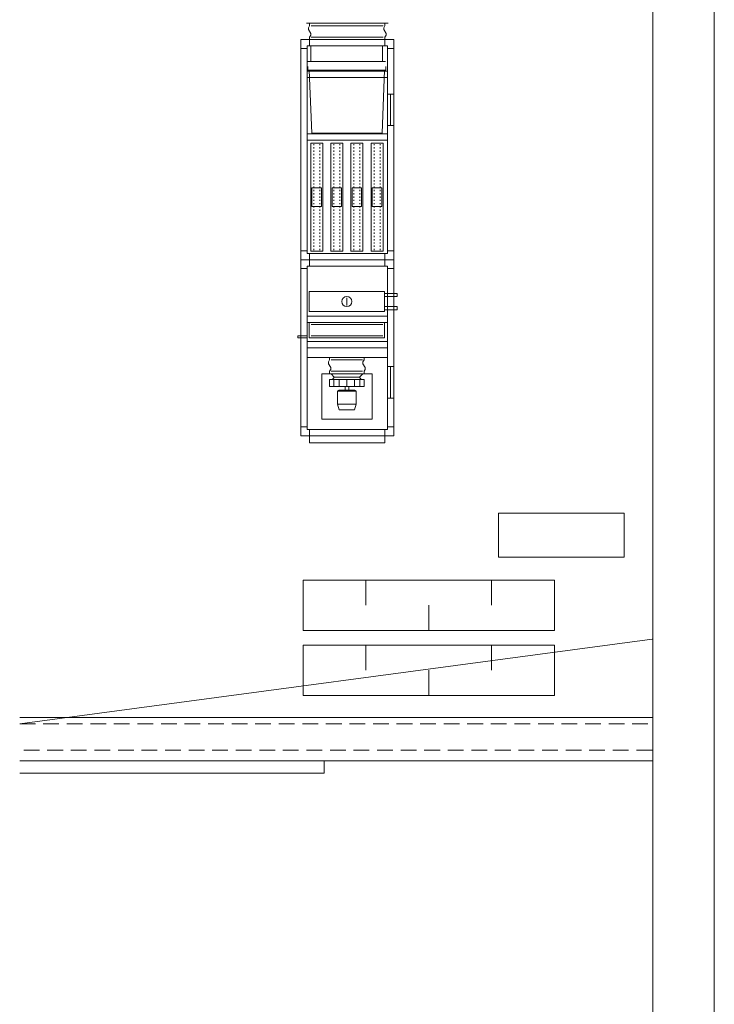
# Paper-space layout 'AP-03 STREFY POŻAROWE I EWAKUACJA - PIĘTRO 1' of a CAD drawing. Header units: millimetres. Extents: x 0 to 594, y -4 to 450.
# Tile 15 of 17: x 539 to 594, y 222 to 300. Entities that reach past the tile are written whole.
import ezdxf
from ezdxf.xclip import XClip

# ---------------------------------------------------------------- set-up
doc = ezdxf.new("R2010")
doc.units = ezdxf.units.MM
doc.header["$MEASUREMENT"] = 0
doc.header["$XCLIPFRAME"] = 0
doc.linetypes.add('HIDDEN2', pattern=[1.875, 1.25, -0.625])
doc.layers.add('A_Arkusz_Nr_pióra__1', color=7, linetype='Continuous', lineweight=20)
doc.layers.add('A_podkład_Nr_pióra__2', color=8, linetype='Continuous', lineweight=13)
doc.layers.add('A_podrys', color=7, linetype='Continuous')

# ---------------------------------------------------------------- blocks, each defined once
blk = doc.blocks.new('Rysunek_1_1', base_point=(-1569.278, -182.955))
at = {"layer": 'A_podkład_Nr_pióra__2', "color": 8, "linetype": 'Continuous', "lineweight": 13}
for p, q in [((568.039, 299.682), (561.539, 299.682)), ((561.789, 299.482), (561.699, 299.332)), ((561.699, 299.332), (561.699, 299.182)), ((561.699, 299.182), (561.879, 298.882)), ((561.789, 299.682), (561.789, 299.482)), ((567.649, 299.482), (561.929, 299.482)), ((567.789, 299.482), (567.699, 299.332)), ((567.699, 299.332), (567.699, 299.182)), ((567.699, 299.182), (567.879, 298.882)), ((567.789, 299.682), (567.789, 299.482)), ((561.089, 266.882), (561.089, 298.382)), ((561.089, 298.382), (568.489, 298.382)), ((561.879, 298.732), (561.789, 298.582)), ((561.789, 298.582), (561.789, 297.882)), ((561.879, 298.882), (561.879, 298.732)), ((567.649, 298.582), (561.929, 298.582)), ((567.879, 298.732), (567.789, 298.582)), ((567.789, 298.582), (567.789, 297.882)), ((567.879, 298.882), (567.879, 298.732)), ((568.489, 298.382), (568.489, 266.882)), ((561.089, 297.682), (561.589, 297.682)), ((561.589, 297.882), (567.989, 297.882)), ((561.589, 281.382), (561.589, 297.882)), ((561.889, 297.882), (561.889, 296.632)), ((567.589, 297.882), (567.589, 296.632)), ((567.989, 297.882), (567.989, 281.382)), ((568.489, 297.682), (567.989, 297.682)), ((567.839, 296.632), (561.639, 296.632)), ((561.659, 296.252), (561.659, 295.952)), ((567.859, 295.952), (567.859, 296.252)), ((561.589, 295.882), (567.989, 295.882)), ((561.589, 295.382), (567.989, 295.382)), ((561.659, 295.952), (567.859, 295.952)), ((561.759, 295.952), (561.959, 290.952)), ((567.559, 290.952), (567.759, 295.952)), ((568.489, 294.052), (567.989, 294.052)), ((568.239, 291.552), (568.239, 294.052)), ((568.489, 291.552), (567.989, 291.552)), ((561.589, 290.882), (567.989, 290.882)), ((561.959, 290.952), (567.559, 290.952)), ((561.589, 290.382), (567.989, 290.382)), ((562.839, 290.152), (561.879, 290.152)), ((561.879, 290.152), (561.879, 281.552)), ((562.119, 290.082), (562.119, 289.982)), ((562.119, 289.822), (562.119, 289.722)), ((562.599, 290.082), (562.599, 289.982)), ((562.599, 289.822), (562.599, 289.722)), ((562.839, 281.552), (562.839, 290.152)), ((564.439, 290.152), (563.479, 290.152)), ((563.479, 290.152), (563.479, 281.552)), ((563.719, 290.082), (563.719, 289.982)), ((563.719, 289.822), (563.719, 289.722)), ((564.199, 290.082), (564.199, 289.982)), ((564.199, 289.822), (564.199, 289.722)), ((564.439, 281.552), (564.439, 290.152)), ((566.039, 290.152), (565.079, 290.152)), ((565.079, 290.152), (565.079, 281.552)), ((565.319, 290.082), (565.319, 289.982)), ((565.319, 289.822), (565.319, 289.722)), ((565.799, 290.082), (565.799, 289.982)), ((565.799, 289.822), (565.799, 289.722)), ((566.039, 281.552), (566.039, 290.152)), ((567.639, 290.152), (566.679, 290.152)), ((566.679, 290.152), (566.679, 281.552)), ((566.919, 290.082), (566.919, 289.982)), ((566.919, 289.822), (566.919, 289.722)), ((567.399, 290.082), (567.399, 289.982)), ((567.399, 289.822), (567.399, 289.722)), ((567.639, 281.552), (567.639, 290.152)), ((562.119, 289.562), (562.119, 289.462)), ((562.119, 289.302), (562.119, 289.202)), ((562.119, 289.042), (562.119, 288.942)), ((562.599, 289.562), (562.599, 289.462)), ((562.599, 289.302), (562.599, 289.202)), ((562.599, 289.042), (562.599, 288.942)), ((563.719, 289.562), (563.719, 289.462)), ((563.719, 289.302), (563.719, 289.202)), ((563.719, 289.042), (563.719, 288.942)), ((564.199, 289.562), (564.199, 289.462)), ((564.199, 289.302), (564.199, 289.202)), ((564.199, 289.042), (564.199, 288.942)), ((565.319, 289.562), (565.319, 289.462)), ((565.319, 289.302), (565.319, 289.202)), ((565.319, 289.042), (565.319, 288.942)), ((565.799, 289.562), (565.799, 289.462)), ((565.799, 289.302), (565.799, 289.202)), ((565.799, 289.042), (565.799, 288.942)), ((566.919, 289.562), (566.919, 289.462)), ((566.919, 289.302), (566.919, 289.202)), ((566.919, 289.042), (566.919, 288.942)), ((567.399, 289.562), (567.399, 289.462)), ((567.399, 289.302), (567.399, 289.202)), ((567.399, 289.042), (567.399, 288.942)), ((562.119, 288.782), (562.119, 288.682)), ((562.119, 288.522), (562.119, 288.422)), ((562.119, 288.262), (562.119, 288.162)), ((562.599, 288.782), (562.599, 288.682)), ((562.599, 288.522), (562.599, 288.422)), ((562.599, 288.262), (562.599, 288.162)), ((563.719, 288.782), (563.719, 288.682)), ((563.719, 288.522), (563.719, 288.422)), ((563.719, 288.262), (563.719, 288.162)), ((564.199, 288.782), (564.199, 288.682)), ((564.199, 288.522), (564.199, 288.422)), ((564.199, 288.262), (564.199, 288.162)), ((565.319, 288.782), (565.319, 288.682)), ((565.319, 288.522), (565.319, 288.422)), ((565.319, 288.262), (565.319, 288.162)), ((565.799, 288.782), (565.799, 288.682)), ((565.799, 288.522), (565.799, 288.422)), ((565.799, 288.262), (565.799, 288.162)), ((566.919, 288.782), (566.919, 288.682)), ((566.919, 288.522), (566.919, 288.422)), ((566.919, 288.262), (566.919, 288.162)), ((567.399, 288.782), (567.399, 288.682)), ((567.399, 288.522), (567.399, 288.422)), ((567.399, 288.262), (567.399, 288.162)), ((562.119, 287.992), (562.119, 287.892)), ((562.119, 287.732), (562.119, 287.632)), ((562.119, 287.472), (562.119, 287.372)), ((562.599, 287.992), (562.599, 287.892)), ((562.599, 287.732), (562.599, 287.632)), ((562.599, 287.472), (562.599, 287.372)), ((563.719, 287.992), (563.719, 287.892)), ((563.719, 287.732), (563.719, 287.632)), ((563.719, 287.472), (563.719, 287.372)), ((564.199, 287.992), (564.199, 287.892)), ((564.199, 287.732), (564.199, 287.632)), ((564.199, 287.472), (564.199, 287.372)), ((565.319, 287.992), (565.319, 287.892)), ((565.319, 287.732), (565.319, 287.632)), ((565.319, 287.472), (565.319, 287.372)), ((565.799, 287.992), (565.799, 287.892)), ((565.799, 287.732), (565.799, 287.632)), ((565.799, 287.472), (565.799, 287.372)), ((566.919, 287.992), (566.919, 287.892)), ((566.919, 287.732), (566.919, 287.632)), ((566.919, 287.472), (566.919, 287.372)), ((567.399, 287.992), (567.399, 287.892)), ((567.399, 287.732), (567.399, 287.632)), ((567.399, 287.472), (567.399, 287.372)), ((561.979, 286.602), (562.729, 286.602)), ((561.979, 285.102), (561.979, 286.602)), ((562.119, 287.212), (562.119, 287.112)), ((562.119, 286.952), (562.119, 286.852)), ((562.119, 286.692), (562.119, 286.592)), ((562.599, 287.212), (562.599, 287.112)), ((562.599, 286.952), (562.599, 286.852)), ((562.599, 286.692), (562.599, 286.592)), ((562.729, 286.602), (562.729, 285.102)), ((563.579, 286.602), (564.329, 286.602)), ((563.579, 285.102), (563.579, 286.602)), ((563.719, 287.212), (563.719, 287.112)), ((563.719, 286.952), (563.719, 286.852)), ((563.719, 286.692), (563.719, 286.592)), ((564.199, 287.212), (564.199, 287.112)), ((564.199, 286.952), (564.199, 286.852)), ((564.199, 286.692), (564.199, 286.592)), ((564.329, 286.602), (564.329, 285.102)), ((565.179, 286.602), (565.929, 286.602)), ((565.179, 285.102), (565.179, 286.602)), ((565.319, 287.212), (565.319, 287.112)), ((565.319, 286.952), (565.319, 286.852)), ((565.319, 286.692), (565.319, 286.592)), ((565.799, 287.212), (565.799, 287.112)), ((565.799, 286.952), (565.799, 286.852)), ((565.799, 286.692), (565.799, 286.592)), ((565.929, 286.602), (565.929, 285.102)), ((566.779, 286.602), (567.529, 286.602)), ((566.779, 285.102), (566.779, 286.602)), ((566.919, 287.212), (566.919, 287.112)), ((566.919, 286.952), (566.919, 286.852)), ((566.919, 286.692), (566.919, 286.592)), ((567.399, 287.212), (567.399, 287.112)), ((567.399, 286.952), (567.399, 286.852)), ((567.399, 286.692), (567.399, 286.592)), ((567.529, 286.602), (567.529, 285.102)), ((562.119, 286.432), (562.119, 286.332)), ((562.119, 286.172), (562.119, 286.072)), ((562.119, 285.912), (562.119, 285.812)), ((562.599, 286.432), (562.599, 286.332)), ((562.599, 286.172), (562.599, 286.072)), ((562.599, 285.912), (562.599, 285.812)), ((563.719, 286.432), (563.719, 286.332)), ((563.719, 286.172), (563.719, 286.072)), ((563.719, 285.912), (563.719, 285.812)), ((564.199, 286.432), (564.199, 286.332)), ((564.199, 286.172), (564.199, 286.072)), ((564.199, 285.912), (564.199, 285.812)), ((565.319, 286.432), (565.319, 286.332)), ((565.319, 286.172), (565.319, 286.072)), ((565.319, 285.912), (565.319, 285.812)), ((565.799, 286.432), (565.799, 286.332)), ((565.799, 286.172), (565.799, 286.072)), ((565.799, 285.912), (565.799, 285.812)), ((566.919, 286.432), (566.919, 286.332)), ((566.919, 286.172), (566.919, 286.072)), ((566.919, 285.912), (566.919, 285.812)), ((567.399, 286.432), (567.399, 286.332)), ((567.399, 286.172), (567.399, 286.072)), ((567.399, 285.912), (567.399, 285.812)), ((562.729, 285.102), (561.979, 285.102)), ((562.119, 285.652), (562.119, 285.552)), ((562.119, 285.392), (562.119, 285.292)), ((562.119, 285.132), (562.119, 285.032)), ((562.599, 285.652), (562.599, 285.552)), ((562.599, 285.392), (562.599, 285.292)), ((562.599, 285.132), (562.599, 285.032)), ((564.329, 285.102), (563.579, 285.102)), ((563.719, 285.652), (563.719, 285.552)), ((563.719, 285.392), (563.719, 285.292)), ((563.719, 285.132), (563.719, 285.032)), ((564.199, 285.652), (564.199, 285.552)), ((564.199, 285.392), (564.199, 285.292)), ((564.199, 285.132), (564.199, 285.032)), ((565.929, 285.102), (565.179, 285.102)), ((565.319, 285.652), (565.319, 285.552)), ((565.319, 285.392), (565.319, 285.292)), ((565.319, 285.132), (565.319, 285.032)), ((565.799, 285.652), (565.799, 285.552)), ((565.799, 285.392), (565.799, 285.292)), ((565.799, 285.132), (565.799, 285.032)), ((567.529, 285.102), (566.779, 285.102)), ((566.919, 285.652), (566.919, 285.552)), ((566.919, 285.392), (566.919, 285.292)), ((566.919, 285.132), (566.919, 285.032)), ((567.399, 285.652), (567.399, 285.552)), ((567.399, 285.392), (567.399, 285.292)), ((567.399, 285.132), (567.399, 285.032)), ((562.119, 284.872), (562.119, 284.772)), ((562.119, 284.612), (562.119, 284.512)), ((562.119, 284.352), (562.119, 284.252)), ((562.599, 284.872), (562.599, 284.772)), ((562.599, 284.612), (562.599, 284.512)), ((562.599, 284.352), (562.599, 284.252)), ((563.719, 284.872), (563.719, 284.772)), ((563.719, 284.612), (563.719, 284.512)), ((563.719, 284.352), (563.719, 284.252)), ((564.199, 284.872), (564.199, 284.772)), ((564.199, 284.612), (564.199, 284.512)), ((564.199, 284.352), (564.199, 284.252)), ((565.319, 284.872), (565.319, 284.772)), ((565.319, 284.612), (565.319, 284.512)), ((565.319, 284.352), (565.319, 284.252)), ((565.799, 284.872), (565.799, 284.772)), ((565.799, 284.612), (565.799, 284.512)), ((565.799, 284.352), (565.799, 284.252)), ((566.919, 284.872), (566.919, 284.772)), ((566.919, 284.612), (566.919, 284.512)), ((566.919, 284.352), (566.919, 284.252)), ((567.399, 284.872), (567.399, 284.772)), ((567.399, 284.612), (567.399, 284.512)), ((567.399, 284.352), (567.399, 284.252)), ((562.119, 284.092), (562.119, 283.992)), ((562.119, 283.832), (562.119, 283.732)), ((562.119, 283.562), (562.119, 283.462)), ((562.599, 284.092), (562.599, 283.992)), ((562.599, 283.832), (562.599, 283.732)), ((562.599, 283.562), (562.599, 283.462)), ((563.719, 284.092), (563.719, 283.992)), ((563.719, 283.832), (563.719, 283.732)), ((563.719, 283.562), (563.719, 283.462)), ((564.199, 284.092), (564.199, 283.992)), ((564.199, 283.832), (564.199, 283.732)), ((564.199, 283.562), (564.199, 283.462)), ((565.319, 284.092), (565.319, 283.992)), ((565.319, 283.832), (565.319, 283.732)), ((565.319, 283.562), (565.319, 283.462)), ((565.799, 284.092), (565.799, 283.992)), ((565.799, 283.832), (565.799, 283.732)), ((565.799, 283.562), (565.799, 283.462)), ((566.919, 284.092), (566.919, 283.992)), ((566.919, 283.832), (566.919, 283.732)), ((566.919, 283.562), (566.919, 283.462)), ((567.399, 284.092), (567.399, 283.992)), ((567.399, 283.832), (567.399, 283.732)), ((567.399, 283.562), (567.399, 283.462)), ((562.119, 283.302), (562.119, 283.202)), ((562.119, 283.042), (562.119, 282.942)), ((562.119, 282.782), (562.119, 282.682)), ((562.599, 283.302), (562.599, 283.202)), ((562.599, 283.042), (562.599, 282.942)), ((562.599, 282.782), (562.599, 282.682)), ((563.719, 283.302), (563.719, 283.202)), ((563.719, 283.042), (563.719, 282.942)), ((563.719, 282.782), (563.719, 282.682)), ((564.199, 283.302), (564.199, 283.202)), ((564.199, 283.042), (564.199, 282.942)), ((564.199, 282.782), (564.199, 282.682)), ((565.319, 283.302), (565.319, 283.202)), ((565.319, 283.042), (565.319, 282.942)), ((565.319, 282.782), (565.319, 282.682)), ((565.799, 283.302), (565.799, 283.202)), ((565.799, 283.042), (565.799, 282.942)), ((565.799, 282.782), (565.799, 282.682)), ((566.919, 283.302), (566.919, 283.202)), ((566.919, 283.042), (566.919, 282.942)), ((566.919, 282.782), (566.919, 282.682)), ((567.399, 283.302), (567.399, 283.202)), ((567.399, 283.042), (567.399, 282.942)), ((567.399, 282.782), (567.399, 282.682)), ((562.119, 282.522), (562.119, 282.422)), ((562.119, 282.262), (562.119, 282.162)), ((562.119, 282.002), (562.119, 281.902)), ((562.599, 282.522), (562.599, 282.422)), ((562.599, 282.262), (562.599, 282.162)), ((562.599, 282.002), (562.599, 281.902)), ((563.719, 282.522), (563.719, 282.422)), ((563.719, 282.262), (563.719, 282.162)), ((563.719, 282.002), (563.719, 281.902)), ((564.199, 282.522), (564.199, 282.422)), ((564.199, 282.262), (564.199, 282.162)), ((564.199, 282.002), (564.199, 281.902)), ((565.319, 282.522), (565.319, 282.422)), ((565.319, 282.262), (565.319, 282.162)), ((565.319, 282.002), (565.319, 281.902)), ((565.799, 282.522), (565.799, 282.422)), ((565.799, 282.262), (565.799, 282.162)), ((565.799, 282.002), (565.799, 281.902)), ((566.919, 282.522), (566.919, 282.422)), ((566.919, 282.262), (566.919, 282.162)), ((566.919, 282.002), (566.919, 281.902)), ((567.399, 282.522), (567.399, 282.422)), ((567.399, 282.262), (567.399, 282.162)), ((567.399, 282.002), (567.399, 281.902)), ((561.089, 281.582), (561.589, 281.582)), ((561.589, 281.382), (567.989, 281.382)), ((561.789, 280.382), (561.789, 281.382)), ((561.879, 281.552), (562.839, 281.552)), ((562.119, 281.742), (562.119, 281.642)), ((562.599, 281.742), (562.599, 281.642)), ((563.479, 281.552), (564.439, 281.552)), ((563.719, 281.742), (563.719, 281.642)), ((564.199, 281.742), (564.199, 281.642)), ((565.079, 281.552), (566.039, 281.552)), ((565.319, 281.742), (565.319, 281.642)), ((565.799, 281.742), (565.799, 281.642)), ((566.679, 281.552), (567.639, 281.552)), ((566.919, 281.742), (566.919, 281.642)), ((567.399, 281.742), (567.399, 281.642)), ((567.789, 280.382), (567.789, 281.382)), ((568.489, 281.582), (567.989, 281.582)), ((561.089, 280.882), (568.489, 280.882)), ((561.589, 280.382), (567.989, 280.382)), ((561.589, 267.382), (561.589, 280.382)), ((567.989, 280.382), (567.989, 267.382)), ((561.089, 280.182), (561.589, 280.182)), ((568.489, 280.182), (567.989, 280.182)), ((567.759, 278.352), (561.759, 278.352)), ((561.759, 278.352), (561.759, 276.752)), ((567.759, 276.752), (567.759, 278.352)), ((567.759, 278.202), (568.759, 278.202)), ((568.759, 278.202), (568.759, 277.952)), ((564.759, 277.252), (564.759, 277.852)), ((568.759, 277.952), (567.759, 277.952)), ((561.759, 276.752), (567.759, 276.752)), ((568.759, 277.152), (567.759, 277.152)), ((567.759, 276.902), (568.759, 276.902)), ((568.759, 276.902), (568.759, 277.152)), ((561.589, 276.382), (567.989, 276.382)), ((561.589, 275.882), (567.989, 275.882)), ((561.759, 275.882), (561.759, 274.682)), ((561.909, 275.732), (567.609, 275.732)), ((567.759, 274.682), (567.759, 275.882)), ((560.859, 274.682), (560.859, 274.832)), ((560.859, 274.832), (561.559, 274.832)), ((561.559, 274.682), (560.859, 274.682)), ((561.589, 274.382), (567.989, 274.382)), ((561.759, 274.682), (567.759, 274.682)), ((561.909, 274.832), (567.609, 274.832)), ((561.589, 273.882), (567.989, 273.882)), ((561.559, 273.112), (567.959, 273.112)), ((563.379, 272.912), (563.289, 272.762)), ((563.289, 272.762), (563.289, 272.612)), ((563.289, 272.612), (563.469, 272.312)), ((563.379, 273.112), (563.379, 272.912)), ((565.989, 272.912), (563.519, 272.912)), ((566.129, 272.912), (566.039, 272.762)), ((566.039, 272.762), (566.039, 272.612)), ((566.039, 272.612), (566.219, 272.312)), ((566.129, 273.112), (566.129, 272.912)), ((566.759, 271.812), (562.759, 271.812)), ((562.759, 268.212), (562.759, 271.812)), ((563.469, 272.162), (563.379, 272.012)), ((563.379, 272.012), (563.379, 271.812)), ((563.469, 272.312), (563.469, 272.162)), ((563.749, 271.552), (563.499, 271.802)), ((565.989, 272.012), (563.519, 272.012)), ((566.019, 271.812), (565.769, 271.552)), ((566.219, 272.162), (566.129, 272.012)), ((566.129, 272.012), (566.129, 271.812)), ((566.219, 272.312), (566.219, 272.162)), ((566.759, 271.812), (566.759, 268.212)), ((568.489, 272.382), (567.989, 272.382)), ((568.239, 269.882), (568.239, 272.382)), ((566.139, 271.352), (563.369, 271.352)), ((563.369, 271.352), (563.369, 270.802)), ((563.749, 271.552), (563.619, 271.352)), ((563.719, 271.352), (563.719, 270.802)), ((565.769, 271.552), (563.749, 271.552)), ((564.149, 271.352), (564.149, 270.802)), ((564.759, 271.352), (564.759, 270.802)), ((565.359, 271.352), (565.359, 270.802)), ((565.769, 271.552), (565.889, 271.352)), ((565.789, 271.352), (565.789, 270.802)), ((566.139, 270.802), (566.139, 271.352)), ((563.369, 270.802), (566.139, 270.802)), ((564.149, 270.502), (563.999, 270.422)), ((563.999, 270.422), (563.999, 269.402)), ((565.509, 270.422), (563.999, 270.422)), ((565.359, 270.502), (564.149, 270.502)), ((564.609, 270.502), (564.609, 270.802)), ((564.909, 270.502), (564.909, 270.802)), ((565.359, 270.502), (565.509, 270.422)), ((565.509, 269.402), (565.509, 270.422)), ((563.999, 269.402), (565.509, 269.402)), ((564.149, 268.932), (563.999, 269.402)), ((565.509, 269.402), (565.359, 268.932)), ((568.489, 269.882), (567.989, 269.882)), ((565.359, 268.932), (564.149, 268.932)), ((566.759, 268.212), (562.759, 268.212)), ((561.089, 267.582), (561.589, 267.582)), ((561.589, 267.382), (567.989, 267.382)), ((561.789, 266.332), (561.789, 267.382)), ((567.789, 266.332), (567.789, 267.382)), ((568.489, 267.582), (567.989, 267.582)), ((561.089, 266.882), (568.489, 266.882)), ((567.789, 266.332), (561.789, 266.332)), ((586.815, 260.731), (576.815, 260.731)), ((576.815, 260.731), (576.815, 257.231)), ((586.815, 257.231), (586.815, 260.731)), ((576.815, 257.231), (586.815, 257.231)), ((561.278, 255.408), (561.278, 251.408)), ((581.278, 255.408), (561.278, 255.408)), ((566.278, 255.408), (566.278, 253.408)), ((576.278, 253.408), (576.278, 255.408)), ((581.278, 251.408), (581.278, 255.408)), ((571.278, 253.408), (571.278, 251.408)), ((561.278, 251.408), (581.278, 251.408)), ((589.045, 250.695), (538.719, 243.981)), ((561.278, 250.24), (561.278, 246.24)), ((581.278, 250.24), (561.278, 250.24)), ((566.278, 250.24), (566.278, 248.24)), ((576.278, 248.24), (576.278, 250.24)), ((581.278, 246.24), (581.278, 250.24)), ((571.278, 248.24), (571.278, 246.24)), ((561.278, 246.24), (581.278, 246.24)), ((589.045, 244.488), (538.719, 244.488)), ((538.719, 241.022), (589.045, 241.022)), ((562.944, 241.022), (562.944, 240.049)), ((562.944, 240.049), (538.719, 240.049))]:
    blk.add_line(p, q, dxfattribs=at)
at = {"layer": 'A_podkład_Nr_pióra__2', "color": 8, "linetype": 'HIDDEN2', "lineweight": 13}
for p, q in [((538.719, 243.981), (589.045, 243.981)), ((589.045, 241.867), (538.719, 241.867))]:
    blk.add_line(p, q, dxfattribs=at)
at = {"layer": 'A_podkład_Nr_pióra__2', "color": 8, "linetype": 'Continuous', "lineweight": 13}
blk.add_circle((564.759, 277.552), 0.4, dxfattribs=at)

psp = doc.layouts.new('AP-03 STREFY POŻAROWE I EWAKUACJA - PIĘTRO 1')

# ---------------------------------------------------------------- linework, layer by layer
at = {"layer": 'A_Arkusz_Nr_pióra__1', "color": 7, "linetype": 'Continuous', "lineweight": 20}
psp.add_line((589.1, 445.1), (589.1, 4.9), dxfattribs=at)
at = {"layer": 'A_Arkusz_Nr_pióra__1', "color": 7, "linetype": 'Continuous', "lineweight": 20, "flags": 128}
psp.add_lwpolyline([(0, 450), (594, 450), (594, 0), (0, 0)], close=True, dxfattribs=at)

# ---------------------------------------------------------------- block references
at = {"layer": 'A_podrys', "color": 37, "linetype": 'Continuous', "lineweight": 5, "true_color": 0x656532}
ref = psp.add_blockref('Rysunek_1_1', (-1569.278, -182.955), dxfattribs=at)
XClip(ref).set_block_clipping_path([(29.90003743, 445.1000023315), (29.90003743, 78.515858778), (489.0999984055, 78.515858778), (489.0999984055, 116.1350020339), (589.0453074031, 116.1350020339), (589.0453074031, 445.1000023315)])

doc.saveas('drawing.dxf')
